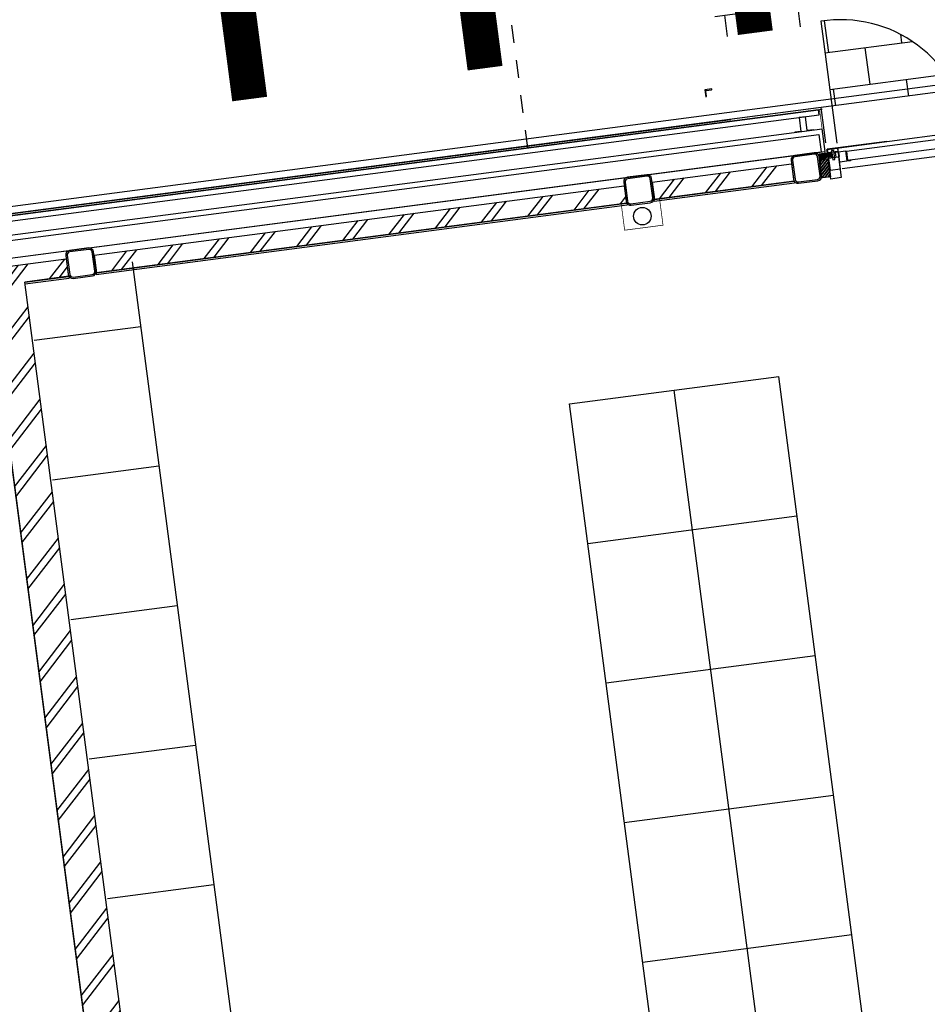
# Model space of a CAD drawing. Header units: metres. Extents: x 118052 to 118564, y 454784 to 455719.
# Tile 20 of 160: x 118267.15 to 118272.29, y 455191.99 to 455197.58. Entities that reach past the tile are written whole.
import ezdxf

# ---------------------------------------------------------------- set-up
doc = ezdxf.new("R2010")
doc.units = ezdxf.units.M
doc.header["$LTSCALE"] = 0.5
doc.linetypes.add('DASHED', pattern=[19.049999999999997, 12.7, -6.35])
doc.linetypes.add('Tauw_L_Center2', pattern=[6.4990000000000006, 4, -0.833, 0.833, -0.833])
for name, color, linetype in [('28HH2-D2_STAALPROFIEL', 6, 'Continuous'), ('_gebouwen', 7, 'Continuous'), ('EL_N_A_EB00----REVISIE~-_-----', 1, 'Continuous'), ('KABELLOOP', 6, 'Continuous'), ('Koningsstal VIEUWPORT', 254, 'Continuous'), ('ZU_N_-_EL999---LU_pvc110_sdr34~H_-----', 2, 'Tauw_L_Center2'), ('ZU_N_A_HV02----_arcering verharding ov betonstraatsteen-halfsteensverband~v_-----', 14, 'Continuous'), ('ZU_N_D_EB00--F-METSELWERK~-_-----', 7, 'Continuous')]:
    doc.layers.add(name, color=color, linetype=linetype)

# ---------------------------------------------------------------- blocks, each defined once
blk = doc.blocks.new('GZH404')
at = {"layer": '28HH2-D2_STAALPROFIEL'}
blk.add_lwpolyline([(0, 0), (40, 0), (40, 1, 0.4142135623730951), (37, 4), (10, 4, -0.4142135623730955), (4, 10, -1), (4, 10), (4, 37, 0.4142135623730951), (1, 40), (0, 40), (0, 0)], format="xyb", dxfattribs=at)
blk = doc.blocks.new('A$C06DD79C7')
at = {"layer": 'ZU_N_D_EB00--F-METSELWERK~-_-----'}
h = blk.add_hatch(dxfattribs=at)
h.set_pattern_fill('T,_O', color=256, scale=60, angle=89.99999999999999)
h.set_pattern_definition([(135, (12432.49999999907, -10432.3992656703), (-132.5825214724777, -132.5825214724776), [])])
h.paths.add_polyline_path([(8109.999999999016, -11889.9999999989), (8319.999999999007, -11889.9999999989), (8319.999999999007, -10479.9999999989), (16654.99999999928, -10479.99999999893), (16654.99999999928, -10729.99999999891), (16754.99999999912, -10729.99999999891), (16754.99999999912, -8974.798531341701), (16654.99999999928, -8974.798531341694), (16654.99999999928, -10269.99999999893), (8109.999999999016, -10269.99999999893)])
h = blk.add_hatch(dxfattribs=at)
h.set_pattern_fill('T,_O', color=256, scale=60, angle=89.99999999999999)
h.set_pattern_definition([(135, (16704.9999999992, -12409.99999999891), (-132.5825214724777, -132.5825214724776), [])])
h.paths.add_polyline_path([(16754.99999999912, -10889.99999999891), (16654.99999999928, -10889.99999999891), (16654.99999999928, -13929.99999999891), (16754.99999999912, -13929.99999999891)])
h = blk.add_hatch(dxfattribs=at)
h.set_pattern_fill('T,_O', color=256, scale=60, angle=89.99999999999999)
h.set_pattern_definition([(135, (16704.9999999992, -14490.14563307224), (-132.5825214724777, -132.5825214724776), [])])
h.paths.add_polyline_path([(16654.99999999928, -14890.29126614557), (16754.99999999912, -14890.29126614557), (16754.99999999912, -14089.99999999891), (16654.99999999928, -14089.99999999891)])
h = blk.add_hatch(dxfattribs=at)
h.set_pattern_fill('ANSI31', color=256, scale=100, angle=-90.00000000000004, style=0)
h.set_pattern_definition([(135, (41716.53653237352, -11195.44750400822), (-8.838834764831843, -8.838834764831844), [])])
h.paths.add_polyline_path([(16652.99999999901, -15100.21812138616), (16652.99999999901, -15050.29126614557), (16756.06679853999, -15050.29126614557), (16756.06679853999, -15100.21812138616)])
h = blk.add_hatch(dxfattribs=at)
h.set_pattern_fill('ANSI37', color=256, scale=20, angle=-90.00000000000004, style=0)
h.set_pattern_definition([(135, (41716.53653237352, -11200.44750400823), (-1.767766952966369, -1.767766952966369), []), (225, (41716.53653237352, -11200.44750400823), (1.767766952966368, -1.767766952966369), [])])
h.paths.add_polyline_path([(16788.12733505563, -15057.24681514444), (16788.12733505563, -15050.87713167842), (16765.81055938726, -15050.87713167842), (16765.81055938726, -15057.24681514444)])
h = blk.add_hatch(dxfattribs=at)
h.set_pattern_fill('ANSI31', color=256, scale=50, angle=44.99999999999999, style=0)
h.set_pattern_definition([(270, (41716.53653237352, -11195.44750400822), (6.249999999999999, -1.714969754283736e-15), [])])
h.paths.add_polyline_path([(16788.12733505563, -15122.20579376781), (16788.12733505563, -15057.24681514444), (16765.81163629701, -15057.24681514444), (16765.81163629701, -15122.20579376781)])
for p, q in [((16754.99999999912, -8974.798531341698), (16754.99999999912, -10729.99999999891)), ((16799.99999999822, -8969.174170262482), (16799.99999999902, -15088.04849781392)), ((16899.9999999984, -8985.970220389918), (16899.99999999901, -15065.81203737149)), ((16929.99999999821, -8969.174170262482), (16929.99999999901, -15088.04849781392)), ((17009.99999999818, -8975.356387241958), (17009.99999999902, -15081.86628083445)), ((17039.99999999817, -8975.356387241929), (17039.99999999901, -15081.86628083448)), ((17049.99999999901, -15098.04849781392), (17049.9999999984, -8959.174170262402)), ((16799.99999999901, -9795.525521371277), (16799.99999999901, -15065.81203737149)), ((17039.99999999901, -9795.525521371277), (17039.99999999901, -15102.22266807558)), ((17039.99999999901, -15081.86628083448), (17039.99999999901, -9795.525521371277)), ((13119.99999999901, -10489.9999999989), (13119.99999999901, -11099.99999999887)), ((13919.99999999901, -10489.9999999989), (13919.99999999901, -11099.99999999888)), ((14719.99999999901, -10489.9999999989), (14719.99999999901, -11099.99999999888)), ((15519.99999999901, -10489.9999999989), (15519.99999999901, -11099.99999999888)), ((16319.99999999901, -10489.9999999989), (16319.99999999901, -11099.99999999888)), ((16644.99999999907, -10479.99999999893), (16644.99999999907, -10732.08712152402)), ((16654.99999999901, -10732.08712152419), (16654.99999999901, -10479.99999999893)), ((16654.99999999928, -10479.99999999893), (16654.99999999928, -10729.99999999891)), ((16654.99999999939, -10732.08712152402), (16644.99999999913, -10732.08712152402)), ((16754.99999999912, -10729.99999999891), (16654.99999999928, -10729.99999999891)), ((16644.99999999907, -10887.9128784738), (16644.99999999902, -13932.08712152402)), ((16654.99999999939, -10887.9128784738), (16644.99999999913, -10887.9128784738)), ((16654.99999999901, -13932.08712152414), (16654.99999999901, -10887.91287847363)), ((16654.99999999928, -10889.99999999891), (16654.99999999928, -13929.99999999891)), ((16754.99999999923, -10889.99999999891), (16654.99999999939, -10889.99999999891)), ((16754.99999999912, -10889.99999999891), (16754.99999999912, -13929.99999999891)), ((16689.99999999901, -11099.99999999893), (8319.999999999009, -11099.9999999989)), ((9119.999999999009, -13460.36631770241), (15566.22742648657, -13460.36631770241)), ((12366.22742648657, -13460.36631770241), (12366.22742648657, -14660.36631770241)), ((13166.22742648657, -13460.36631770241), (13166.22742648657, -14660.36631770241)), ((13966.22742648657, -13460.36631770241), (13966.22742648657, -14660.36631770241)), ((14766.22742648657, -13460.36631770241), (14766.22742648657, -14660.36631770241)), ((15566.22742648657, -13460.36631770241), (15566.22742648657, -14660.36631770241)), ((16654.99999999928, -13932.08712152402), (16644.99999999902, -13932.08712152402)), ((16754.99999999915, -13929.99999999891), (16654.99999999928, -13929.99999999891)), ((9119.999999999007, -14060.36631770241), (15566.22742648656, -14060.36631770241)), ((16644.99999999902, -14087.9128784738), (16644.99999999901, -14892.37838767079)), ((16654.99999999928, -14087.9128784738), (16644.99999999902, -14087.9128784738)), ((16654.99999999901, -14892.37838767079), (16654.99999999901, -14087.91287847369)), ((16654.99999999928, -14089.99999999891), (16654.99999999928, -14890.29126614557)), ((16754.99999999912, -14089.99999999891), (16654.99999999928, -14089.99999999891)), ((16754.99999999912, -14089.99999999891), (16754.99999999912, -14890.29126614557)), ((9119.999999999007, -14660.36631770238), (15566.22742648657, -14660.36631770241)), ((16654.99999999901, -14892.37838767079), (16644.99999999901, -14892.37838767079)), ((16754.99999999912, -14890.29126614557), (16654.99999999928, -14890.29126614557)), ((16899.99999999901, -15065.81203737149), (16799.99999999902, -15065.81203737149)), ((16799.99999999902, -15088.04849781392), (16929.99999999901, -15088.04849781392)), ((16848.46967020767, -15098.04849781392), (17050.0082408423, -15098.04849781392)), ((17009.99999999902, -15081.86628083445), (17040.0082408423, -15081.86628083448)), ((16809.99999999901, -15112.22266807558), (16809.99999999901, -16670.29126614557)), ((16812.99999999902, -15162.22266807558), (16812.99999999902, -15443.28686289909)), ((17536.22742648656, -15160.29126614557), (16837.79684329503, -15160.29126614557)), ((16689.99999999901, -15172.22266807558), (16689.99999999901, -16670.29126614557)), ((16788.2683317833, -15205.96594556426), (16730.2683317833, -15205.96594556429))]:
    blk.add_line(p, q, dxfattribs=at)
at = {"layer": 'ZU_N_D_EB00--F-METSELWERK~-_-----', "flags": 128}
blk.add_lwpolyline([(10559.99999999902, -1269.999999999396), (10559.99999999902, -7739.999999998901), (9529.999999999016, -7739.999999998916), (9529.999999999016, -7799.99999999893), (9529.999999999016, -10269.99999999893), (16644.99999999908, -10269.99999999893), (16644.99999999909, -8955.000000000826), (16639.99999999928, -8955.000000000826), (16639.99999999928, -8895.000000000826), (16639.9999999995, -8095.000000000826), (16639.99999999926, -8028.522188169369), (16644.99999999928, -8028.522188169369), (16644.99999999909, -7196.250000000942), (16639.99999999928, -7196.250000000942), (16639.99999999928, -7136.250000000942), (16639.9999999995, -6336.250000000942)], dxfattribs=at)
at = {"layer": 'ZU_N_D_EB00--F-METSELWERK~-_-----'}
for points in [[(16654.99999999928, -10269.99999999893), (8109.999999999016, -10269.99999999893), (8109.999999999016, -11889.9999999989), (8319.999999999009, -11889.9999999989), (8319.999999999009, -10479.9999999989), (16654.99999999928, -10479.99999999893)], [(16930.0082408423, -15040.82126607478), (16930.0082408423, -15003.4743918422), (17010.0082408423, -15003.4743918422), (17010.0082408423, -14966.75782196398), (16930.0082408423, -14966.75782196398), (16930.0082408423, -14931.57134542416)]]:
    blk.add_lwpolyline(points, dxfattribs=at)
at = {"layer": 'ZU_N_D_EB00--F-METSELWERK~-_-----', "flags": 128}
for points in [[(16719.99999999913, -10889.99999999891), (16774.99999999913, -10889.99999999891, 0.414213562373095), (16799.99999999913, -10864.99999999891), (16799.99999999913, -10754.99999999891, 0.414213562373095), (16774.99999999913, -10729.99999999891), (16664.99999999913, -10729.99999999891, 0.414213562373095), (16639.99999999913, -10754.99999999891), (16639.99999999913, -10864.99999999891, 0.414213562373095), (16664.99999999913, -10889.99999999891)], [(16719.99999999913, -10881.99999999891), (16774.99999999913, -10881.99999999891, 0.414213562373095), (16791.99999999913, -10864.99999999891), (16791.99999999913, -10754.99999999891, 0.414213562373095), (16774.99999999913, -10737.99999999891), (16664.99999999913, -10737.99999999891, 0.414213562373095), (16647.99999999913, -10754.99999999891), (16647.99999999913, -10864.99999999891, 0.414213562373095), (16664.99999999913, -10881.99999999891)], [(16719.99999999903, -14089.99999999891), (16774.99999999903, -14089.99999999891, 0.414213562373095), (16799.99999999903, -14064.99999999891), (16799.99999999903, -13954.99999999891, 0.414213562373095), (16774.99999999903, -13929.99999999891), (16664.99999999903, -13929.99999999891, 0.414213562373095), (16639.99999999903, -13954.99999999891), (16639.99999999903, -14064.99999999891, 0.414213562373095), (16664.99999999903, -14089.99999999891)], [(16719.99999999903, -14081.99999999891), (16774.99999999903, -14081.99999999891, 0.414213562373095), (16791.99999999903, -14064.99999999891), (16791.99999999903, -13954.99999999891, 0.414213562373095), (16774.99999999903, -13937.99999999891), (16664.99999999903, -13937.99999999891, 0.414213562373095), (16647.99999999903, -13954.99999999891), (16647.99999999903, -14064.99999999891, 0.414213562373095), (16664.99999999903, -14081.99999999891)], [(16719.999999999, -15050.29126614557), (16774.999999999, -15050.29126614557, 0.414213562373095), (16799.999999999, -15025.29126614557), (16799.999999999, -14915.29126614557, 0.414213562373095), (16774.999999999, -14890.29126614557), (16664.999999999, -14890.29126614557, 0.414213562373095), (16639.999999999, -14915.29126614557), (16639.999999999, -15025.29126614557, 0.414213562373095), (16664.999999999, -15050.29126614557)], [(16719.999999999, -15042.29126614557), (16774.999999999, -15042.29126614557, 0.414213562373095), (16791.999999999, -15025.29126614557), (16791.999999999, -14915.29126614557, 0.414213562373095), (16774.999999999, -14898.29126614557), (16664.999999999, -14898.29126614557, 0.414213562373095), (16647.999999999, -14915.29126614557), (16647.999999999, -15025.29126614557, 0.414213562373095), (16664.999999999, -15042.29126614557)]]:
    blk.add_lwpolyline(points, format="xyb", close=True, dxfattribs=at)
at = {"layer": 'ZU_N_D_EB00--F-METSELWERK~-_-----'}
for points, const_width in [([(16654.01672482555, -13869.99999999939), (16654.01672482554, -13899.99999999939), (16504.01672482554, -13899.99999999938), (16504.01672482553, -14119.99999999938), (16654.01672482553, -14119.99999999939), (16654.01672482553, -14149.99999999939)], 3.999999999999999), ([(17040.0082408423, -15088.04849781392), (16790.75600005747, -15088.04849781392), (16790.75600005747, -15051.10752676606)], 4)]:
    blk.add_lwpolyline(points, dxfattribs=dict(at, const_width=const_width))
for points in [[(16652.99999999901, -15100.21812138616), (16652.99999999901, -15050.29126614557), (16756.06679853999, -15050.29126614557), (16756.06679853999, -15100.21812138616)], [(16788.12733505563, -15057.24681514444), (16788.12733505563, -15050.87713167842), (16765.81055938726, -15050.87713167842), (16765.81055938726, -15057.24681514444)], [(16759.99999999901, -15160.29126614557), (16639.99999999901, -15160.29126614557), (16639.99999999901, -15100.29126614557), (16759.99999999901, -15100.29126614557)], [(16689.99999999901, -15162.22266807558), (16809.99999999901, -15162.22266807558), (16809.99999999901, -15102.22266807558), (16689.99999999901, -15102.22266807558)], [(16689.99999999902, -15162.22266807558), (16809.99999999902, -15162.22266807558), (16809.99999999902, -15102.22266807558), (16689.99999999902, -15102.22266807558)], [(16788.12733505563, -15122.20579376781), (16788.12733505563, -15057.24681514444), (16765.81163629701, -15057.24681514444), (16765.81163629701, -15122.20579376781)], [(16809.99999999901, -15160.29126614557), (16789.99999999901, -15160.29126614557), (16789.99999999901, -15100.29126614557), (16809.99999999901, -15100.29126614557)], [(16786.2683317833, -15141.14005800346), (16783.26833178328, -15141.14005800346), (16783.26833178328, -15139.14005800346), (16788.26833178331, -15139.14005800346), (16788.2683317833, -15164.03454363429), (16788.2683317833, -15204.03454363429), (16730.2683317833, -15204.03454363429), (16730.26833178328, -15222.03454363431), (16733.26833178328, -15222.03454363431), (16733.26833178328, -15224.03454363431), (16728.2683317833, -15224.03454363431), (16728.2683317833, -15204.03454363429), (16728.2683317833, -15164.03454363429), (16786.2683317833, -15164.03454363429)], [(16799.36408091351, -15125.05406301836), (16747.31813627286, -15125.05406301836), (16747.31813627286, -15138.05878661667), (16799.36408091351, -15138.05878661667)], [(16785.60735274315, -15165.96594556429), (16785.60735274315, -15143.80880090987), (16759.99999999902, -15143.80880090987), (16759.99999999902, -15165.96594556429)], [(16783.42902303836, -15208.86636412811), (16734.39848668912, -15208.86636412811), (16734.39848668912, -15865.89376279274), (16783.42902303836, -15865.89376279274)]]:
    blk.add_lwpolyline(points, close=True, dxfattribs=at)
blk.add_circle((16570.00000058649, -14009.99999999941), 50, dxfattribs=at)
blk.add_arc((16806.47041818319, -15180.26937733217), 730.0304213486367, 270.2770171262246, 1.568159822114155, dxfattribs=at)
at = {"layer": 'ZU_N_D_EB00--F-METSELWERK~-_-----', "rotation": 180}
blk.add_blockref('GZH404', (16765.16805267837, -15050.29126614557), dxfattribs=at)
blk = doc.blocks.new('A$C6DFC50BF')
at = {"layer": 'KABELLOOP', "linetype": 'DASHED', "const_width": 200}
for points in [[(1377.84602022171, -71679.9033190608), (-1700.561113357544, -71679.90450960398)], [(1377.844903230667, -73029.90354692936), (-1700.561113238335, -73029.90450960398)], [(1377.84602022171, -74579.9033190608), (-1700.561113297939, -74579.90450960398)]]:
    blk.add_lwpolyline(points, dxfattribs=at)
blk = doc.blocks.new('Leidingen')
at = {"layer": 'ZU_N_A_HV02----_arcering verharding ov betonstraatsteen-halfsteensverband~v_-----'}
h = blk.add_hatch(dxfattribs=at)
h.set_pattern_fill('BRICK', color=256, scale=32.99999999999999, angle=-7.416313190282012)
h.set_pattern_definition([(90, (-240156.4942222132, 6213.1519820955), (-209.55, 1.77635683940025e-14), []), (179.9999999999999, (-240156.4942222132, 6213.1519820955), (-6.394884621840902e-14, -419.1), [209.5499999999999, -209.5499999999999]), (179.9999999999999, (-240156.4942222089, 6422.701982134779), (-6.394884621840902e-14, -419.1), [-209.5499999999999, 209.5499999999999])])
h.paths.add_polyline_path([(-263444.2935697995, -14512.64972291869), (-263930.5209955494, -14512.64972294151), (-263930.5209955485, -15220.84128826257, 0.3253126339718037)])
at = {"layer": '28HH2-D2_STAALPROFIEL'}
blk.add_lwpolyline([(-264215.3529435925, -14402.64972296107), (-264255.3529435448, -14402.64972296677), (-264255.3529434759, -14403.6497228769, 0.4142135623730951), (-264252.3529435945, -14406.64972288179), (-264225.3529434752, -14406.64972292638, -0.4142135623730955), (-264219.3529434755, -14412.64972290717, -1), (-264219.3529434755, -14412.64972290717), (-264219.3529434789, -14439.64972294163, 0.4142135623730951), (-264216.3529435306, -14442.64972289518), (-264215.3529434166, -14442.64972287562), (-264215.3529435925, -14402.64972296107)], format="xyb", dxfattribs=at)
at = {"layer": 'ZU_N_-_EL999---LU_pvc110_sdr34~H_-----'}
blk.add_lwpolyline([(-264410.5209956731, -13362.35845675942), (-262284.4050103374, -13362.37816173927)], dxfattribs=at)
at = {"layer": 'EL_N_A_EB00----REVISIE~-_-----'}
blk.add_blockref('A$C6DFC50BF', (-262229.9305388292, 59850.06411849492), dxfattribs=at)

msp = doc.modelspace()

# ---------------------------------------------------------------- hatches: boundary and pattern name
at = {"layer": '_gebouwen'}
h = msp.add_hatch(dxfattribs=at)
h.set_pattern_fill('BRICK', color=256, scale=0.03291879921, angle=90.0535627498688)
h.set_pattern_definition([(187.4698759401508, (118248.1712183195, 455217.9133667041), (0.02717549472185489, -0.207260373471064), []), (277.4698759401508, (118248.1712183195, 455217.9133667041), (0.4145207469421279, 0.05435098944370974), [0.2090343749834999, -0.2090343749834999]), (277.4698759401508, (118247.9639579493, 455217.8861912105), (0.4145207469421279, 0.05435098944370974), [-0.2090343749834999, 0.2090343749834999])])
h.paths.add_polyline_path([(118271.6906402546, 455197.5678449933), (118271.753696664, 455197.0869302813), (118272.4541502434, 455197.1787721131, 0.3253126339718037)])
h = msp.add_hatch(dxfattribs=at)
h.set_pattern_fill('ANSI31', color=256, scale=0.04987696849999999, angle=142.4698759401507, style=0)
h.set_pattern_definition([(7.469875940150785, (118264.6332942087, 455220.9697696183), (-0.0008105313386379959, 0.006181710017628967), [])])
h.paths.add_polyline_path([(118271.7499883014, 455196.8229798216), (118271.6857390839, 455196.8145556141), (118271.6886331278, 455196.7924837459), (118271.7528822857, 455196.8009079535)])
h = msp.add_hatch(dxfattribs=at)
h.set_pattern_fill('ANSI37', color=256, scale=0.0199507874, angle=7.469875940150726, style=0)
h.set_pattern_definition([(232.4698759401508, (118264.638239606, 455220.9704180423), (0.001977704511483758, -0.001519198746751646), []), (322.4698759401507, (118264.638239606, 455220.9704180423), (0.001519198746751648, 0.001977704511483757), [])])
h.paths.add_polyline_path([(118271.6857390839, 455196.8145556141), (118271.6794389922, 455196.8137295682), (118271.6823331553, 455196.7916566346), (118271.688633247, 455196.7924826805)])
h = msp.add_hatch(dxfattribs=at)
h.set_pattern_fill('ANSI31', color=256, scale=0.09975393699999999, angle=7.469875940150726, style=0)
h.set_pattern_definition([(232.4698759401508, (118264.6332942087, 455220.9697696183), (0.009888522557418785, -0.00759599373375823), [])])
h.paths.add_polyline_path([(118271.7457648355, 455196.6864774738), (118271.6963835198, 455196.6800027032), (118271.6830172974, 455196.7819433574), (118271.7323986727, 455196.7884181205)])
h = msp.add_hatch(dxfattribs=at)
h.set_pattern_fill('T,_O', color=256, scale=0.05985236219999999, angle=187.4698759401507)
h.set_pattern_definition([(232.4698759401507, (118271.1356146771, 455196.6587920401), (0.1483278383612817, -0.1139399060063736), [])])
h.paths.add_polyline_path([(118271.537872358, 455196.6612312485), (118271.5249038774, 455196.7601386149), (118270.7333569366, 455196.6563528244), (118270.7463254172, 455196.5574454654)])
h = msp.add_hatch(dxfattribs=at)
h.set_pattern_fill('T,_O', color=256, scale=0.05985236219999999, angle=187.4698759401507)
h.set_pattern_definition([(232.4698759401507, (118269.0781975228, 455196.3890283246), (0.1483278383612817, -0.1139399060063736), [])])
h.paths.add_polyline_path([(118267.5683213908, 455196.2413607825), (118267.5812898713, 455196.1424534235), (118270.5880736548, 455196.5366958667), (118270.5751051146, 455196.6356032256)])
h = msp.add_hatch(dxfattribs=at)
h.set_pattern_fill('T,_O', color=256, scale=0.05985236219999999, angle=187.4698759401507)
h.set_pattern_definition([(232.4698759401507, (118267.6762840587, 455191.9067461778), (0.1483278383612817, -0.1139399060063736), [])])
h.paths.add_polyline_path([(118269.6785219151, 455187.8205045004), (118269.6512880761, 455188.0282099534), (118268.2566943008, 455187.8453540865), (118267.1757697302, 455196.0892825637), (118267.423038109, 455196.1217038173), (118267.4100696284, 455196.2206111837), (118265.6740461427, 455195.9929878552), (118265.6870146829, 455195.8940804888), (118266.9680642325, 455196.0620487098), (118268.0762227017, 455187.6104147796)])

# ---------------------------------------------------------------- linework, layer by layer
for p, q in [((118271.6906402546, 455197.5678449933), (118271.7812162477, 455196.8770457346)), ((118271.6921340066, 455197.0788583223), (118265.6203354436, 455196.2827383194)), ((118265.6376377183, 455196.2749461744), (118271.677425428, 455197.066868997)), ((118266.4488453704, 455196.3813098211), (118271.6975594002, 455197.0695089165)), ((118271.677425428, 455197.066868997), (118266.4488453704, 455196.3813098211)), ((118271.681316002, 455197.0371967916), (118271.6774243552, 455197.0668771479)), ((118271.7182694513, 455196.8795299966), (118271.6921329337, 455197.0788664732)), ((118271.7372776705, 455196.8433188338), (118273.2783222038, 455197.0453769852)), ((118257.6195468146, 455195.2336936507), (118271.1801817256, 455197.0117323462)), ((118257.6195468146, 455195.2336936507), (118271.1801817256, 455197.0117323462)), ((118265.6415282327, 455196.245273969), (118271.681316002, 455197.0371967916)), ((118265.6457884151, 455196.1653463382), (118271.6978054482, 455196.958872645)), ((118271.7146645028, 455196.8302930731), (118271.6978054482, 455196.958872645)), ((118265.6662914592, 455196.1378523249), (118271.6797025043, 455196.9263166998)), ((118271.6797025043, 455196.9263166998), (118271.6926710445, 455196.8274093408)), ((118271.7863423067, 455196.8527703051), (118272.064335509, 455196.8892201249)), ((118271.8121843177, 455196.7324111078), (118273.2938844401, 455196.9266881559)), ((118265.66264741, 455196.0367667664), (118271.7146645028, 455196.8302930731)), ((118266.4799697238, 455196.1439321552), (118271.6926710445, 455196.8274093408)), ((118271.8328149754, 455196.833981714), (118271.8403367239, 455196.7766154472)), ((118270.7333569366, 455196.6563528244), (118271.5249038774, 455196.7601386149)), ((118271.5249038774, 455196.7601386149), (118271.537872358, 455196.6612312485)), ((118270.7333569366, 455196.6563528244), (118270.7463254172, 455196.5574454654)), ((118271.5399367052, 455196.6615019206), (118270.7442611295, 455196.5571748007)), ((118270.7455579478, 455196.5472840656), (118271.5412335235, 455196.6516111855)), ((118270.7463254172, 455196.5574454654), (118271.537872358, 455196.6612312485)), ((118271.5399367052, 455196.6615019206), (118271.5412335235, 455196.6516111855)), ((118267.5683213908, 455196.2413607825), (118270.5751051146, 455196.6356032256)), ((118270.5751051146, 455196.6356032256), (118270.5880736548, 455196.5366958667)), ((118270.7442611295, 455196.5571748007), (118270.7455579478, 455196.5472840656)), ((118270.5901379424, 455196.5369665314), (118267.5792255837, 455196.1421827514)), ((118267.5805224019, 455196.1322920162), (118270.5914348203, 455196.5270757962)), ((118267.5812898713, 455196.1424534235), (118270.5880736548, 455196.5366958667)), ((118270.5901379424, 455196.5369665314), (118270.5914348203, 455196.5270757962)), ((118265.6740461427, 455195.9929878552), (118267.4100696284, 455196.2206111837)), ((118267.4100696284, 455196.2206111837), (118267.423038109, 455196.1217038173)), ((118267.5683213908, 455196.2413607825), (118267.5812898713, 455196.1424534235)), ((118267.7844563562, 455196.2043048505), (118268.8699199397, 455187.9257587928)), ((118267.4251024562, 455196.1219744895), (118267.1757697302, 455196.0892825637)), ((118267.1757697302, 455196.0892825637), (118267.423038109, 455196.1217038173)), ((118267.1770665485, 455196.0793918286), (118267.4263992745, 455196.1120837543)), ((118267.4251024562, 455196.1219744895), (118267.4263992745, 455196.1120837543)), ((118267.5792255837, 455196.1421827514), (118267.5805224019, 455196.1322920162)), ((118267.22910492, 455195.7592397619), (118267.8324398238, 455195.8383476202)), ((118270.2647688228, 455195.3989152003), (118271.4516571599, 455195.5545372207)), ((118272.287636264, 455189.1787438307), (118271.4516571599, 455195.5545372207)), ((118271.6941920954, 455189.100932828), (118270.8582129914, 455195.4767262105)), ((118271.1007479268, 455189.0231218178), (118270.2647688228, 455195.3989152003)), ((118267.3328529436, 455194.9679808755), (118267.9361878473, 455195.0470887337)), ((118270.3685168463, 455194.6076563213), (118271.5554051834, 455194.7632783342)), ((118267.4366009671, 455194.1767219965), (118268.0399358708, 455194.2558298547)), ((118270.4722648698, 455193.8163974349), (118271.659153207, 455193.9720194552)), ((118267.5403489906, 455193.38546311), (118268.1436838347, 455193.4645709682)), ((118270.5760128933, 455193.0251385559), (118271.7629012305, 455193.1807605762)), ((118267.6440969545, 455192.594204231), (118268.2474318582, 455192.6733120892)), ((118270.6797609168, 455192.2338796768), (118271.8666491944, 455192.3895016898))]:
    msp.add_line(p, q, dxfattribs=at)
for points in [[(118259.6948716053, 455179.2299018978), (118257.5913921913, 455195.272587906), (118274.3281375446, 455197.4670707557), (118274.1864321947, 455198.5478203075), (118283.2260594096, 455199.7330750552), (118285.401415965, 455183.1652769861), (118279.1846272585, 455182.3501462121), (118279.384674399, 455180.8244391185), (118269.0334354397, 455179.4659644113), (118268.9047305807, 455180.4475626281), (118259.6948716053, 455179.2299018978)], [(118274.3151092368, 455197.4227766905), (118257.6195468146, 455195.2336936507), (118259.7178503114, 455179.230482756)], [(118271.6510931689, 455196.9527561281), (118271.6141543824, 455196.9479127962), (118271.6037795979, 455197.0270386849), (118271.5674642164, 455197.0222771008), (118271.5778390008, 455196.9431512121), (118271.5430369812, 455196.9385880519)], [(118266.9680642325, 455196.0620487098), (118268.0762227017, 455187.6104147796), (118269.6785219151, 455187.8205045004), (118269.6512880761, 455188.0282099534), (118268.2566943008, 455187.8453540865), (118267.1757697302, 455196.0892825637)]]:
    msp.add_lwpolyline(points, dxfattribs=at)
at = {"layer": '_gebouwen', "const_width": 0.003990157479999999}
msp.add_lwpolyline([(118271.6835390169, 455197.06767889), (118271.715863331, 455196.8211500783), (118271.6793259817, 455196.8163593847)], dxfattribs=at)
at = {"layer": '_gebouwen'}
for points in [[(118271.7499883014, 455196.8229798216), (118271.6857390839, 455196.8145556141), (118271.6886331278, 455196.7924837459), (118271.7528822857, 455196.8009079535)], [(118271.784821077, 455196.8495526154), (118271.7874147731, 455196.8297711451), (118271.7280703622, 455196.8219900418), (118271.7254766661, 455196.8417715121)], [(118271.8022935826, 455196.7311142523), (118271.7867314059, 455196.849803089), (118271.7273869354, 455196.8420219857), (118271.7429491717, 455196.7233331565)], [(118271.8022935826, 455196.7311142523), (118271.7867314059, 455196.849803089), (118271.7273869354, 455196.8420219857), (118271.7429491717, 455196.7233331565)], [(118271.7513481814, 455196.8344631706), (118271.7580978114, 455196.7829859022), (118271.7709604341, 455196.7846724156), (118271.7642108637, 455196.836149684)], [(118271.7935970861, 455196.8261624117), (118271.7716820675, 455196.8232889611), (118271.7750029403, 455196.7979614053), (118271.7969180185, 455196.8008348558)], [(118271.6857390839, 455196.8145556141), (118271.6794389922, 455196.8137295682), (118271.6823331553, 455196.7916566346), (118271.688633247, 455196.7924826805)], [(118271.7457648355, 455196.6864774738), (118271.6963835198, 455196.6800027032), (118271.6830172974, 455196.7819433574), (118271.7323986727, 455196.7884181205)], [(118271.7913053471, 455196.8000989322), (118271.8068675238, 455196.6814101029), (118271.7475231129, 455196.6736289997), (118271.7319609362, 455196.7923178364)]]:
    msp.add_lwpolyline(points, close=True, dxfattribs=at)
msp.add_lwpolyline([(118271.6818370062, 455196.7909451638), (118271.6870243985, 455196.7513822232), (118271.6880134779, 455196.751511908, 0.4142135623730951), (118271.6905916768, 455196.7548681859), (118271.6870901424, 455196.7815731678, -0.4142135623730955), (118271.6922464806, 455196.7882857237, -1), (118271.6922464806, 455196.7882857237), (118271.7189515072, 455196.7917872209, 0.4142135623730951), (118271.7215296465, 455196.7951434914), (118271.7213999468, 455196.7961325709), (118271.6818370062, 455196.7909451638)], format="xyb", dxfattribs=at)
msp.add_circle((118270.6782227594, 455196.4629994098), 0.04987696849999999, dxfattribs=at)
msp.add_arc((118271.8050386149, 455196.8486524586), 0.7282340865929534, 7.747125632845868, 99.0378779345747, dxfattribs=at)

# ---------------------------------------------------------------- block references
at = {"layer": '_gebouwen', "xscale": 0.0009975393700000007, "yscale": 0.0009975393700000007, "zscale": 0.0009975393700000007, "rotation": 97.46987594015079}
msp.add_blockref('A$C06DD79C7', (118258.9701822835, 455178.2571627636), dxfattribs=at)
at = {"layer": 'Koningsstal VIEUWPORT', "color": 6, "xscale": 0.0009975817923, "yscale": 0.0009975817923, "zscale": 0.0009975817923, "rotation": 97.46987594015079}
msp.add_blockref('Leidingen', (118222.5204054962, 455456.6506997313), dxfattribs=at)

doc.saveas('drawing.dxf')
